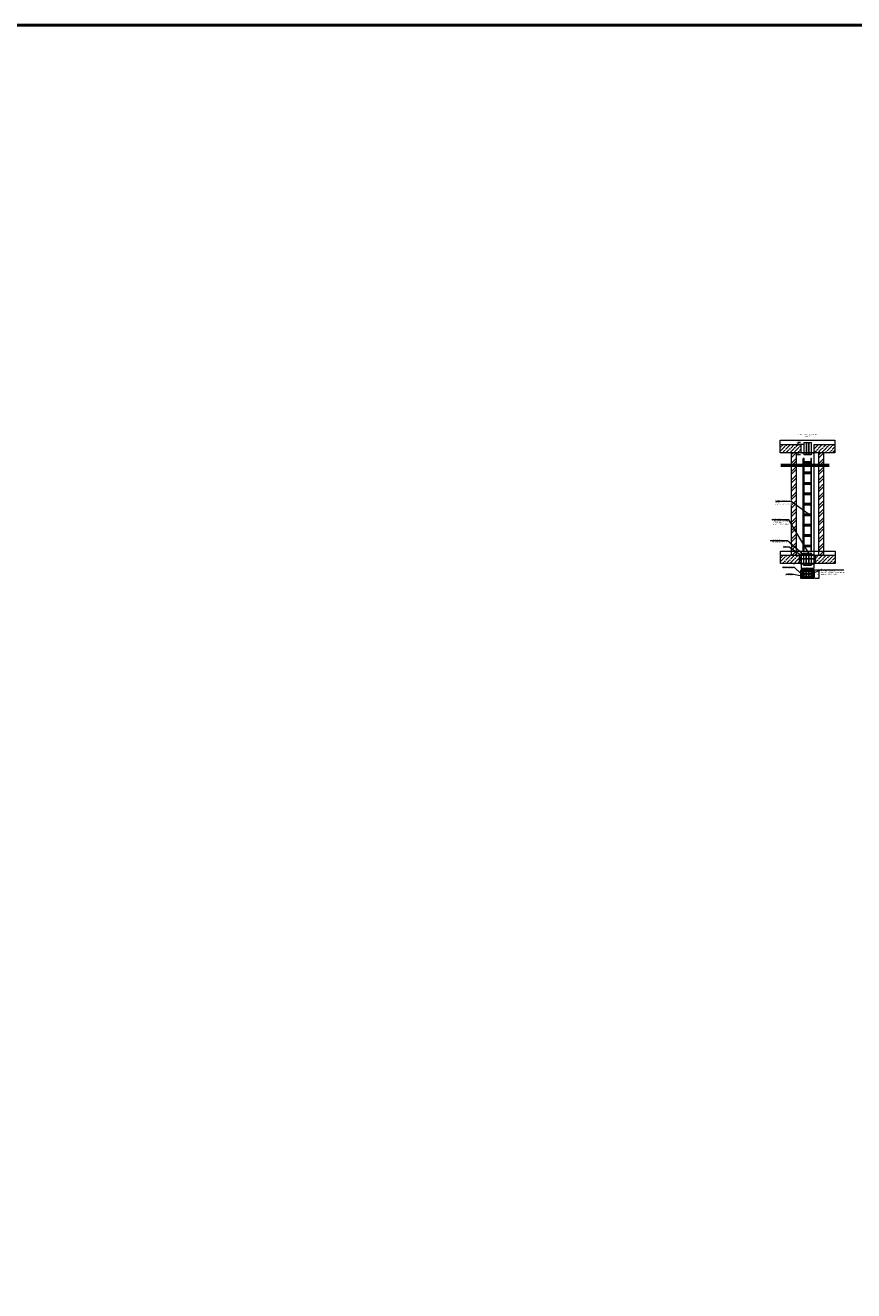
# Model space of a CAD drawing. Header units: millimetres. Extents: x -170541 to 538755, y -106344 to 863391.
# Tile 11 of 12: x 279206 to 299056, y 833087 to 863391. Entities that reach past the tile are written whole.
import ezdxf
from ezdxf import colors
from ezdxf.entities.mleader import LeaderData, LeaderLine
from ezdxf.math import Vec2, Vec3

# ---------------------------------------------------------------- set-up
doc = ezdxf.new("R2010")
doc.units = ezdxf.units.MM
for name, color, linetype, lineweight in [('!Uninova_Штриховка_Монолит', 150, 'Continuous', 5), ('TG-!CC-Текст', 7, 'Continuous', 15), ('TG-СС-Лотки', 5, 'Continuous', 20), ('перегородки_3эт_без лоджий$0$Uninova_Штриховка_Перегородки_кирпич', 14, 'Continuous', 9), ('ЭОМ_СС', 1, 'Continuous', 9)]:
    doc.layers.add(name, color=color, linetype=linetype, lineweight=lineweight)
doc.layers.add('TG-!СС-Рамка', color=7, linetype='Continuous')
doc.layers.add('СС_ниша', color=7, linetype='Continuous')
doc.styles.add('Arial', font='arial.ttf', dxfattribs={"height": 250})
doc.styles.add('TG-!CC-25', font='isocpeui.ttf', dxfattribs={"height": 25})
doc.dimstyles.new('TG-!CC-25', dxfattribs={"dimtxt": 25, "dimasz": 10, "dimexe": 5, "dimexo": 5, "dimgap": 5, "dimtad": 1, "dimdec": 0, "dimzin": 0, "dimdsep": 46, "dimtxsty": 'TG-!CC-25', "dimblk": 'OBLIQUE', "dimcen": 0, "dimadec": 0, "dimazin": 0, "dimtfac": 1, "dimtdec": 0, "dimtofl": 0, "dimtmove": 1, "dimatfit": 3, "dimldrblk": 'OBLIQUE', "dimfxl": 1, "dimtolj": 1, "dimtzin": 0, "dimlwd": 18, "dimlwe": 18, "dimarcsym": 1})

# ---------------------------------------------------------------- blocks, each defined once
blk = doc.blocks.new('_Dot')
at = {"color": 0, "linetype": 'ByBlock', "lineweight": -2}
blk.add_line((-0.5, 0), (-1, 0), dxfattribs=at)
at = {"color": 0, "linetype": 'ByBlock', "const_width": 0.5}
blk.add_lwpolyline([(-0.25, 0, 1), (0.25, 0, 1)], format="xyb", close=True, dxfattribs=at)
blk = doc.blocks.new('*U632')
at = {"color": 0, "linetype": 'ByBlock', "lineweight": -2}
for p, q in [((0, 0), (0, 2225)), ((21, 2225), (0, 2225)), ((10, 0), (10, 2225)), ((190, 2144), (10, 2144)), ((16, 2135), (10, 2135)), ((16, 2115), (16, 2135)), ((21, 164), (21, 2225)), ((21, 144), (21, 2207)), ((41, 2135), (34, 2135)), ((34, 2135), (34, 2115)), ((41, 2115), (41, 2135)), ((66, 2135), (59, 2135)), ((59, 2135), (59, 2115)), ((66, 2115), (66, 2135)), ((91, 2135), (84, 2135)), ((84, 2135), (84, 2115)), ((91, 2115), (91, 2135)), ((116, 2135), (109, 2135)), ((109, 2135), (109, 2115)), ((116, 2115), (116, 2135)), ((141, 2135), (134, 2135)), ((134, 2135), (134, 2115)), ((141, 2115), (141, 2135)), ((166, 2135), (159, 2135)), ((159, 2135), (159, 2115)), ((166, 2115), (166, 2135)), ((179, 2225), (179, 144)), ((200, 2225), (179, 2225)), ((184, 2135), (184, 2115)), ((190, 2135), (184, 2135)), ((190, 2225), (190, 0)), ((200, 0), (200, 2225)), ((10, 2115), (16, 2115)), ((190, 2106), (10, 2106)), ((190, 1894), (10, 1894)), ((16, 1885), (10, 1885)), ((10, 1865), (16, 1865)), ((190, 1856), (10, 1856)), ((16, 1865), (16, 1885)), ((34, 2115), (41, 2115)), ((41, 1885), (34, 1885)), ((34, 1885), (34, 1865)), ((34, 1865), (41, 1865)), ((41, 1865), (41, 1885)), ((59, 2115), (66, 2115)), ((66, 1885), (59, 1885)), ((59, 1885), (59, 1865)), ((59, 1865), (66, 1865)), ((66, 1865), (66, 1885)), ((84, 2115), (91, 2115)), ((91, 1885), (84, 1885)), ((84, 1885), (84, 1865)), ((84, 1865), (91, 1865)), ((91, 1865), (91, 1885)), ((109, 2115), (116, 2115)), ((116, 1885), (109, 1885)), ((109, 1885), (109, 1865)), ((109, 1865), (116, 1865)), ((116, 1865), (116, 1885)), ((134, 2115), (141, 2115)), ((141, 1885), (134, 1885)), ((134, 1885), (134, 1865)), ((134, 1865), (141, 1865)), ((141, 1865), (141, 1885)), ((159, 2115), (166, 2115)), ((166, 1885), (159, 1885)), ((159, 1885), (159, 1865)), ((159, 1865), (166, 1865)), ((166, 1865), (166, 1885)), ((184, 2115), (190, 2115)), ((184, 1885), (184, 1865)), ((190, 1885), (184, 1885)), ((184, 1865), (190, 1865)), ((190, 1644), (10, 1644)), ((16, 1635), (10, 1635)), ((10, 1615), (16, 1615)), ((190, 1606), (10, 1606)), ((16, 1615), (16, 1635)), ((41, 1635), (34, 1635)), ((34, 1635), (34, 1615)), ((34, 1615), (41, 1615)), ((41, 1615), (41, 1635)), ((66, 1635), (59, 1635)), ((59, 1635), (59, 1615)), ((59, 1615), (66, 1615)), ((66, 1615), (66, 1635)), ((91, 1635), (84, 1635)), ((84, 1635), (84, 1615)), ((84, 1615), (91, 1615)), ((91, 1615), (91, 1635)), ((116, 1635), (109, 1635)), ((109, 1635), (109, 1615)), ((109, 1615), (116, 1615)), ((116, 1615), (116, 1635)), ((141, 1635), (134, 1635)), ((134, 1635), (134, 1615)), ((134, 1615), (141, 1615)), ((141, 1615), (141, 1635)), ((166, 1635), (159, 1635)), ((159, 1635), (159, 1615)), ((159, 1615), (166, 1615)), ((166, 1615), (166, 1635)), ((184, 1635), (184, 1615)), ((190, 1635), (184, 1635)), ((184, 1615), (190, 1615)), ((190, 1394), (10, 1394)), ((16, 1385), (10, 1385)), ((10, 1365), (16, 1365)), ((190, 1356), (10, 1356)), ((16, 1365), (16, 1385)), ((41, 1385), (34, 1385)), ((34, 1385), (34, 1365)), ((34, 1365), (41, 1365)), ((41, 1365), (41, 1385)), ((66, 1385), (59, 1385)), ((59, 1385), (59, 1365)), ((59, 1365), (66, 1365)), ((66, 1365), (66, 1385)), ((91, 1385), (84, 1385)), ((84, 1385), (84, 1365)), ((84, 1365), (91, 1365)), ((91, 1365), (91, 1385)), ((116, 1385), (109, 1385)), ((109, 1385), (109, 1365)), ((109, 1365), (116, 1365)), ((116, 1365), (116, 1385)), ((141, 1385), (134, 1385)), ((134, 1385), (134, 1365)), ((134, 1365), (141, 1365)), ((141, 1365), (141, 1385)), ((166, 1385), (159, 1385)), ((159, 1385), (159, 1365)), ((159, 1365), (166, 1365)), ((166, 1365), (166, 1385)), ((184, 1385), (184, 1365)), ((190, 1385), (184, 1385)), ((184, 1365), (190, 1365)), ((190, 1144), (10, 1144)), ((16, 1135), (10, 1135)), ((10, 1115), (16, 1115)), ((190, 1106), (10, 1106)), ((16, 1115), (16, 1135)), ((41, 1135), (34, 1135)), ((34, 1135), (34, 1115)), ((34, 1115), (41, 1115)), ((41, 1115), (41, 1135)), ((66, 1135), (59, 1135)), ((59, 1135), (59, 1115)), ((59, 1115), (66, 1115)), ((66, 1115), (66, 1135)), ((91, 1135), (84, 1135)), ((84, 1135), (84, 1115)), ((84, 1115), (91, 1115)), ((91, 1115), (91, 1135)), ((116, 1135), (109, 1135)), ((109, 1135), (109, 1115)), ((109, 1115), (116, 1115)), ((116, 1115), (116, 1135)), ((141, 1135), (134, 1135)), ((134, 1135), (134, 1115)), ((134, 1115), (141, 1115)), ((141, 1115), (141, 1135)), ((166, 1135), (159, 1135)), ((159, 1135), (159, 1115)), ((159, 1115), (166, 1115)), ((166, 1115), (166, 1135)), ((184, 1135), (184, 1115)), ((190, 1135), (184, 1135)), ((184, 1115), (190, 1115)), ((190, 894), (10, 894)), ((16, 885), (10, 885)), ((10, 865), (16, 865)), ((190, 856), (10, 856)), ((190, 644), (10, 644)), ((16, 635), (10, 635)), ((10, 615), (16, 615)), ((190, 606), (10, 606)), ((16, 865), (16, 885)), ((16, 615), (16, 635)), ((41, 885), (34, 885)), ((34, 885), (34, 865)), ((34, 865), (41, 865)), ((41, 635), (34, 635)), ((34, 635), (34, 615)), ((34, 615), (41, 615)), ((41, 865), (41, 885)), ((41, 615), (41, 635)), ((66, 885), (59, 885)), ((59, 885), (59, 865)), ((59, 865), (66, 865)), ((66, 635), (59, 635)), ((59, 635), (59, 615)), ((59, 615), (66, 615)), ((66, 865), (66, 885)), ((66, 615), (66, 635)), ((91, 885), (84, 885)), ((84, 885), (84, 865)), ((84, 865), (91, 865)), ((91, 635), (84, 635)), ((84, 635), (84, 615)), ((84, 615), (91, 615)), ((91, 865), (91, 885)), ((91, 615), (91, 635)), ((116, 885), (109, 885)), ((109, 885), (109, 865)), ((109, 865), (116, 865)), ((116, 635), (109, 635)), ((109, 635), (109, 615)), ((109, 615), (116, 615)), ((116, 865), (116, 885)), ((116, 615), (116, 635)), ((141, 885), (134, 885)), ((134, 885), (134, 865)), ((134, 865), (141, 865)), ((141, 635), (134, 635)), ((134, 635), (134, 615)), ((134, 615), (141, 615)), ((141, 865), (141, 885)), ((141, 615), (141, 635)), ((166, 885), (159, 885)), ((159, 885), (159, 865)), ((159, 865), (166, 865)), ((166, 635), (159, 635)), ((159, 635), (159, 615)), ((159, 615), (166, 615)), ((166, 865), (166, 885)), ((166, 615), (166, 635)), ((184, 885), (184, 865)), ((190, 885), (184, 885)), ((184, 865), (190, 865)), ((184, 635), (184, 615)), ((190, 635), (184, 635)), ((184, 615), (190, 615)), ((190, 394), (10, 394)), ((16, 385), (10, 385)), ((10, 365), (16, 365)), ((190, 356), (10, 356)), ((16, 365), (16, 385)), ((41, 385), (34, 385)), ((34, 385), (34, 365)), ((34, 365), (41, 365)), ((41, 365), (41, 385)), ((66, 385), (59, 385)), ((59, 385), (59, 365)), ((59, 365), (66, 365)), ((66, 365), (66, 385)), ((91, 385), (84, 385)), ((84, 385), (84, 365)), ((84, 365), (91, 365)), ((91, 365), (91, 385)), ((116, 385), (109, 385)), ((109, 385), (109, 365)), ((109, 365), (116, 365)), ((116, 365), (116, 385)), ((141, 385), (134, 385)), ((134, 385), (134, 365)), ((134, 365), (141, 365)), ((141, 365), (141, 385)), ((166, 385), (159, 385)), ((159, 385), (159, 365)), ((159, 365), (166, 365)), ((166, 365), (166, 385)), ((184, 385), (184, 365)), ((190, 385), (184, 385)), ((184, 365), (190, 365)), ((0, 0), (21, 0)), ((0, 0), (21, 0)), ((190, 144), (10, 144)), ((16, 135), (10, 135)), ((10, 115), (16, 115)), ((190, 106), (10, 106)), ((16, 115), (16, 135)), ((21, 0), (21, 106)), ((41, 135), (34, 135)), ((34, 135), (34, 115)), ((34, 115), (41, 115)), ((41, 115), (41, 135)), ((66, 135), (59, 135)), ((59, 135), (59, 115)), ((59, 115), (66, 115)), ((66, 115), (66, 135)), ((91, 135), (84, 135)), ((84, 135), (84, 115)), ((84, 115), (91, 115)), ((91, 115), (91, 135)), ((116, 135), (109, 135)), ((109, 135), (109, 115)), ((109, 115), (116, 115)), ((116, 115), (116, 135)), ((141, 135), (134, 135)), ((134, 135), (134, 115)), ((134, 115), (141, 115)), ((141, 115), (141, 135)), ((166, 135), (159, 135)), ((159, 135), (159, 115)), ((159, 115), (166, 115)), ((166, 115), (166, 135)), ((179, 106), (179, 0)), ((179, 0), (200, 0)), ((179, 0), (200, 0)), ((184, 135), (184, 115)), ((190, 135), (184, 135)), ((184, 115), (190, 115))]:
    blk.add_line(p, q, dxfattribs=at)
blk = doc.blocks.new('_Oblique')
at = {"color": 0, "linetype": 'ByBlock', "lineweight": -2}
blk.add_line((-0.5, -0.5), (0.5, 0.5), dxfattribs=at)
blk = doc.blocks.new('*D638')
at = {"layer": 'Defpoints', "color": 0, "transparency": 16777216}
for p in [(297788, 853402), (297719, 853352), (297863, 853352)]:
    blk.add_point(p, dxfattribs=at)
at = {"layer": 'TG-!CC-Текст', "color": 0, "lineweight": 18, "transparency": 16777216}
for p, q in [((297783, 853402), (297714, 853402)), ((297719, 853402), (297719, 853352)), ((297858, 853352), (297714, 853352))]:
    blk.add_line(p, q, dxfattribs=at)
at = {"layer": 'TG-!CC-Текст', "color": 0, "lineweight": 18, "transparency": 16777216, "xscale": 10, "yscale": 10, "zscale": 10}
for p, rotation in [((297719, 853402), 90), ((297719, 853352), 270)]:
    blk.add_blockref('_Oblique', p, dxfattribs=dict(at, rotation=rotation))
at = {"layer": 'TG-!CC-Текст', "color": 0, "transparency": 16777216, "insert": (297702, 853377), "char_height": 250, "attachment_point": 5, "rotation": 90, "style": 'Arial'}
blk.add_mtext('\\A1;{\\H0.1x;50}', dxfattribs=at)
blk = doc.blocks.new('*D639')
at = {"layer": 'Defpoints', "color": 0, "transparency": 16777216}
for p in [(297719, 853102), (297788, 853152), (297788, 853102)]:
    blk.add_point(p, dxfattribs=at)
at = {"layer": 'TG-!CC-Текст', "color": 0, "lineweight": 18, "transparency": 16777216}
for p, q in [((297783, 853152), (297714, 853152)), ((297783, 853102), (297714, 853102)), ((297719, 853152), (297719, 853102))]:
    blk.add_line(p, q, dxfattribs=at)
at = {"layer": 'TG-!CC-Текст', "color": 0, "lineweight": 18, "transparency": 16777216, "xscale": 10, "yscale": 10, "zscale": 10}
for p, rotation in [((297719, 853152), 90), ((297719, 853102), 270)]:
    blk.add_blockref('_Oblique', p, dxfattribs=dict(at, rotation=rotation))
at = {"layer": 'TG-!CC-Текст', "color": 0, "transparency": 16777216, "insert": (297702, 853127), "char_height": 250, "attachment_point": 5, "rotation": 90, "style": 'Arial'}
blk.add_mtext('\\A1;{\\H0.1x;50}', dxfattribs=at)
blk = doc.blocks.new('*D640')
at = {"layer": 'Defpoints', "color": 0, "transparency": 16777216}
for p in [(297798, 850501), (298100, 850501), (298100, 850390)]:
    blk.add_point(p, dxfattribs=at)
at = {"layer": 'TG-!CC-Текст', "color": 0, "lineweight": 18, "transparency": 16777216}
for p, q in [((297798, 850496), (297798, 850385)), ((297798, 850390), (298100, 850390)), ((298100, 850496), (298100, 850385))]:
    blk.add_line(p, q, dxfattribs=at)
at = {"layer": 'TG-!CC-Текст', "color": 0, "lineweight": 18, "transparency": 16777216, "xscale": 10, "yscale": 10, "zscale": 10, "rotation": 180}
blk.add_blockref('_Oblique', (297798, 850390), dxfattribs=at)
at = {"layer": 'TG-!CC-Текст', "color": 0, "lineweight": 18, "transparency": 16777216, "xscale": 10, "yscale": 10, "zscale": 10}
blk.add_blockref('_Oblique', (298100, 850390), dxfattribs=at)
at = {"layer": 'TG-!CC-Текст', "color": 0, "transparency": 16777216, "insert": (297949, 850407), "char_height": 250, "attachment_point": 5, "style": 'Arial'}
blk.add_mtext('\\A1;{\\H0.1x;300}', dxfattribs=at)
blk = doc.blocks.new('*D641')
at = {"layer": 'Defpoints', "color": 0, "transparency": 16777216}
for p in [(298124, 850352), (298124, 850152), (298222, 850152)]:
    blk.add_point(p, dxfattribs=at)
at = {"layer": 'TG-!CC-Текст', "color": 0, "lineweight": 18, "transparency": 16777216}
for p, q in [((298129, 850352), (298227, 850352)), ((298222, 850352), (298222, 850152)), ((298129, 850152), (298227, 850152))]:
    blk.add_line(p, q, dxfattribs=at)
at = {"layer": 'TG-!CC-Текст', "color": 0, "lineweight": 18, "transparency": 16777216, "xscale": 10, "yscale": 10, "zscale": 10}
for p, rotation in [((298222, 850352), 90), ((298222, 850152), 270)]:
    blk.add_blockref('_Oblique', p, dxfattribs=dict(at, rotation=rotation))
at = {"layer": 'TG-!CC-Текст', "color": 0, "transparency": 16777216, "insert": (298204, 850252), "char_height": 250, "attachment_point": 5, "rotation": 90, "style": 'Arial'}
blk.add_mtext('\\A1;{\\H0.1x;200}', dxfattribs=at)

msp = doc.modelspace()

# ---------------------------------------------------------------- hatches: boundary and pattern name
at = {"layer": '!Uninova_Штриховка_Монолит', "ltscale": 100}
h = msp.add_hatch(dxfattribs=at)
h.set_pattern_fill('ANSI36', color=256, scale=20)
h.set_pattern_definition([(45, (248694.617, 932293.03), (33.67596, 123.47852), [158.75, -31.75, 0, -31.75])])
h.paths.add_polyline_path([(297787.825, 853152.033), (297787.825, 853352.033), (297294.825, 853352.033), (297294.825, 853152.033)])
h = msp.add_hatch(dxfattribs=at)
h.set_pattern_fill('ANSI36', color=256, scale=20)
h.set_pattern_definition([(45, (248557.03, 932293.03), (33.67596, 123.47852), [158.75, -31.75, 0, -31.75])])
h.paths.add_polyline_path([(298606.38, 853152.033), (298606.38, 853352.033), (298099.648, 853352.033), (298099.648, 853152.033)])
h = msp.add_hatch(dxfattribs=at)
h.set_pattern_fill('ANSI36', color=256, scale=20)
h.set_pattern_definition([(45, (248561.444, 929642.384), (33.67596, 123.47852), [158.75, -31.75, 0, -31.75])])
h.paths.add_polyline_path([(298610.794, 850501.385), (298610.794, 850701.385), (298099.648, 850701.385), (298099.648, 850501.385)])
at = {"layer": 'TG-!СС-Рамка', "lineweight": 0, "true_color": 0xcd6928}
h = msp.add_hatch(dxfattribs=at)
h.set_pattern_fill('HONEY', color=32, scale=2)
h.paths.add_polyline_path([(298098.822, 850151.728), (298098.822, 850182.834), (297798.171, 850182.834), (297798.171, 850151.728)])
h.paths.add_polyline_path([(298098.822, 850313.602), (297798.171, 850313.602), (297798.171, 850188.081), (298098.822, 850188.081)])
h.paths.add_polyline_path([(297978.716, 850221.011, -1), (297918.716, 850221.011, -1), (297858.716, 850221.011, -1), (297918.716, 850221.011, -1), (297978.716, 850221.011, -1), (298038.716, 850221.011, -1)], flags=16)
h.paths.add_polyline_path([(297978.716, 850281.443, -1), (297918.716, 850281.443, -1), (297858.716, 850281.443, -1), (297918.716, 850281.443, -1), (297978.716, 850281.443, -1), (298038.716, 850281.443, -1)], flags=16)
h.paths.add_polyline_path([(297824.635, 850193.102, -1), (297819.748, 850194.159, -1)], flags=16)
h.paths.add_polyline_path([(297808.541, 850243.839, -1), (297804.88, 850247.244, -1)], flags=16)
h.paths.add_polyline_path([(298098.822, 850318.849), (298098.822, 850352.142), (297798.171, 850352.142), (297798.171, 850318.849)])
at = {"layer": 'перегородки_3эт_без лоджий$0$Uninova_Штриховка_Перегородки_кирпич', "ltscale": 100}
h = msp.add_hatch(dxfattribs=at)
h.set_pattern_fill('ANSI32', color=30, scale=15)
h.set_pattern_definition([(45, (265117.83, 935430.06), (-101.02788, 101.02788), []), (45, (265185.18, 935430.06), (-101.02788, 101.02788), [])])
h.paths.add_polyline_path([(297677.825, 851750.065), (297677.825, 853152.033), (297557.825, 853152.033), (297557.825, 851630.065), (297557.825, 850709.555), (297677.825, 850709.555)])
h = msp.add_hatch(dxfattribs=at)
h.set_pattern_fill('ANSI32', color=30, scale=15)
h.set_pattern_definition([(45, (265769.24, 935421.89), (-101.02788, 101.02788), []), (45, (265836.59, 935421.89), (-101.02788, 101.02788), [])])
h.paths.add_polyline_path([(298329.239, 851741.889), (298329.239, 853152.033), (298209.239, 853152.033), (298209.239, 851621.889), (298209.239, 850701.379), (298329.239, 850701.379)])

# ---------------------------------------------------------------- linework, layer by layer
at = {"color": 3, "lineweight": 50}
msp.add_lwpolyline([(-170541.072, 863391.025), (538755.314, 863391.025), (538755.314, -106344.22), (-170541.072, -106344.22)], close=True, dxfattribs=at)
at = {"color": 0, "linetype": 'Continuous'}
for points in [[(298465.345, 852871.666), (297887.227, 852871.666), (297879.727, 852892.272), (297864.727, 852851.06), (297857.227, 852871.666), (297308.707, 852871.666)], [(298465.345, 852834.325), (297887.227, 852834.325), (297879.727, 852854.931), (297864.727, 852813.719), (297857.227, 852834.325), (297308.707, 852834.325)]]:
    msp.add_lwpolyline(points, dxfattribs=at)
msp.add_lwpolyline([(297773.239, 850501.385), (298124.648, 850501.385)])
at = {"layer": 'TG-СС-Лотки', "color": 1}
for points in [[(297921.928, 853402.033), (297921.928, 853102.033), (297864.928, 853102.033), (297864.928, 853402.033)], [(297978.928, 853402.033), (297978.928, 853102.033), (297921.928, 853102.033), (297921.928, 853402.033)], [(298035.928, 853402.033), (298035.928, 853102.033), (297978.928, 853102.033), (297978.928, 853402.033)], [(298033.863, 850751.385), (298033.863, 850451.385), (297976.863, 850451.385), (297976.863, 850751.385)]]:
    msp.add_lwpolyline(points, close=True, dxfattribs=at)
at = {"layer": 'перегородки_3эт_без лоджий$0$Uninova_Штриховка_Перегородки_кирпич', "color": 30, "ltscale": 100}
for p, q in [((297557.825, 853152.033), (297557.825, 850709.561)), ((297678.825, 853152.033), (297678.825, 850709.561)), ((298209.239, 853152.033), (298209.239, 850701.385)), ((298329.239, 853152.033), (298329.239, 850709.561))]:
    msp.add_line(p, q, dxfattribs=at)
at = {"layer": 'СС_ниша'}
msp.add_lwpolyline([(298099.648, 853152.033), (297798.139, 853152.033), (297798.139, 853152.033), (298099.648, 853152.033)], close=True, dxfattribs=at)
at = {"layer": 'ЭОМ_СС', "color": 0, "lineweight": 5}
for p, q in [((297294.825, 853352.033), (297787.825, 853352.033)), ((297787.825, 853352.033), (297787.825, 853152.033)), ((298099.648, 853352.033), (298099.648, 853152.033)), ((298099.648, 853352.033), (298606.38, 853352.033)), ((298099.648, 853152.033), (298099.648, 850501.385)), ((298179.653, 850701.385), (298610.794, 850701.385))]:
    msp.add_line(p, q, dxfattribs=at)
msp.add_lwpolyline([(297294.825, 853452.033), (298605.279, 853452.033), (298605.279, 853152.033), (297294.825, 853152.033)], close=True, dxfattribs=at)

# ---------------------------------------------------------------- texts
at = {"layer": 'TG-!CC-Текст', "color": 0, "insert": (297946.833, 853568.432), "char_height": 25, "attachment_point": 5, "style": 'Arial'}
msp.add_mtext_dynamic_manual_height_columns('Типовая схема организации \\Pниши ПБ ', width=1101.12145, gutter_width=0, heights=[171.291], dxfattribs=at)

# ---------------------------------------------------------------- dimensions: what is measured, and where the dimension line sits
at = {"layer": 'TG-!CC-Текст'}
for base, p1, p2, picture, middle in [((297719.396, 853352.033), (297787.825, 853402.033), (297862.825, 853352.033), '*D638', (297719.396, 853377.033)), ((297719.396, 853102.033), (297787.825, 853152.033), (297787.825, 853102.033), '*D639', (297719.396, 853127.033))]:
    dim = msp.add_linear_dim(base=base, p1=p1, p2=p2, angle=90, text='{\\H0.1x;<>}', dimstyle='TG-!CC-25', override={"dimtxsty": 'Arial'}, dxfattribs=at)
    dim.commit()
    dim.dimension.update_dxf_attribs({"geometry": picture, "text_midpoint": middle, "dimtype": 160})
dim = msp.add_linear_dim(base=(298221.508, 850151.728), p1=(298123.822, 850352.142), p2=(298123.822, 850151.728), angle=270, text='{\\H0.1x;200}', dimstyle='TG-!CC-25', override={"dimtxt": 2.5, "dimtxsty": 'Arial'}, dxfattribs=at)
dim.commit()
dim.dimension.update_dxf_attribs({"geometry": '*D641', "text_midpoint": (298203.744, 850251.935)})

# ---------------------------------------------------------------- next in the draw order: leaders
ml = msp.add_multileader_mtext('Standard', dxfattribs=at)
ml.set_content('Отв. ПБ ', color=256, style='Arial')
ml.set_leader_properties(linetype='Continuous', lineweight=9)
ml.set_arrow_properties(name='DOT')
ml.build(insert=Vec2(0, 0))
ml.multileader.update_dxf_attribs({"text_left_attachment_type": 6, "text_right_attachment_type": 6, "dogleg_length": 0.18, "arrow_head_size": 10})
ctx = ml.context
ctx.base_point, ctx.char_height, ctx.arrow_head_size, ctx.landing_gap_size, ctx.plane_origin = Vec3(297361.013, 850894.084), 25, 10, 10, Vec3(299356.944, 851009.405)
ctx.left_attachment, ctx.right_attachment = 6, 6
notes = []
notes.append((ctx, [(0, (1, 1, 0), (297507.421, 850894.084), (-1, 0), 0.18, [(0, [(297784.39, 850703.282)], 0, [])])]))
ctx.mtext.insert, ctx.mtext.rotation, ctx.mtext.width, ctx.mtext.flow_direction = Vec3(297371.013, 850924.084), 6.283185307, 166.50731, 5
ctx.mtext.has_bg_fill, ctx.mtext.bg_color, ctx.mtext.bg_scale_factor, ctx.mtext.bg_transparency, ctx.mtext.use_window_bg_color = 1, -1027028792, 1.5, 0, 1
for ctx, leaders in notes:
    for number, flags, end, landing, length, lines in leaders:
        leader = LeaderData()
        leader.index, (leader.has_last_leader_line, leader.has_dogleg_vector, leader.attachment_direction) = number, flags
        leader.last_leader_point, leader.dogleg_vector, leader.dogleg_length = Vec3(end), Vec3(landing), length
        for number, points, colour, breaks in lines:
            line = LeaderLine()
            line.index, line.vertices, line.color, line.breaks = number, Vec3.list(points), colors.encode_raw_color(colour), breaks
            leader.lines.append(line)
        ctx.leaders.append(leader)

# ---------------------------------------------------------------- next in the draw order: hatches: boundary and pattern name
at = {"layer": '!Uninova_Штриховка_Монолит', "ltscale": 100}
h = msp.add_hatch(dxfattribs=at)
h.set_pattern_fill('ANSI36', color=256, scale=20)
h.set_pattern_definition([(45, (248699.03, 929642.384), (33.67596, 123.47852), [158.75, -31.75, 0, -31.75])])
h.paths.add_polyline_path([(297798.139, 850501.385), (297798.139, 850701.385), (297299.239, 850701.385), (297299.239, 850501.385)])

# ---------------------------------------------------------------- next in the draw order: linework, layer by layer
at = {"layer": 'TG-СС-Лотки', "color": 1}
for points in [[(297919.863, 850751.385), (297919.863, 850451.385), (297862.863, 850451.385), (297862.863, 850751.385)], [(297976.863, 850751.385), (297976.863, 850451.385), (297919.863, 850451.385), (297919.863, 850751.385)]]:
    msp.add_lwpolyline(points, close=True, dxfattribs=at)
at = {"layer": 'ЭОМ_СС', "color": 0, "lineweight": 5}
for p, q in [((297299.239, 850701.385), (297717.239, 850701.385)), ((297717.239, 850701.385), (298175.239, 850701.385)), ((297798.139, 850801.385), (297798.139, 850501.385))]:
    msp.add_line(p, q, dxfattribs=at)

# ---------------------------------------------------------------- next in the draw order: block references
at = {"layer": 'TG-СС-Лотки', "color": 1}
msp.add_blockref('*U632', (297847.983, 850791.385), dxfattribs=at)

# ---------------------------------------------------------------- next in the draw order: leaders
at = {"layer": 'TG-!CC-Текст'}
ml = msp.add_multileader_mtext('Standard', dxfattribs=at)
ml.set_content('\\A1;Пакет гильз \\P{\\A0;6 труб электросварных \\PDн 57х2.5мм.\\P(для АПС, СОУЭ, СПЗ) }', color=256, style='Arial')
ml.set_leader_properties(linetype='Continuous', lineweight=9)
ml.set_arrow_properties(name='DOT')
ml.build(insert=Vec2(0, 0))
ml.multileader.update_dxf_attribs({"text_left_attachment_type": 6, "text_right_attachment_type": 6, "dogleg_length": 0.18, "arrow_head_size": 10})
ctx = ml.context
ctx.base_point, ctx.char_height, ctx.arrow_head_size, ctx.landing_gap_size, ctx.plane_origin = Vec3(297105.595, 851547.885), 25, 10, 10, Vec3(299019.358, 851126.694)
ctx.left_attachment, ctx.right_attachment = 6, 6
notes = []
notes.append((ctx, [(0, (1, 1, 0), (297500.383, 851547.885), (-1, 0), 0.18, [(0, [(298008.653, 850701.385)], 0, [])])]))
ctx.mtext.insert, ctx.mtext.rotation, ctx.mtext.flow_direction = Vec3(297115.595, 851580.235), 6.283185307, 5
ctx.mtext.has_bg_fill, ctx.mtext.bg_color, ctx.mtext.bg_scale_factor, ctx.mtext.bg_transparency, ctx.mtext.use_window_bg_color = 1, -1027028792, 1.5, 0, 1
for ctx, leaders in notes:
    for number, flags, end, landing, length, lines in leaders:
        leader = LeaderData()
        leader.index, (leader.has_last_leader_line, leader.has_dogleg_vector, leader.attachment_direction) = number, flags
        leader.last_leader_point, leader.dogleg_vector, leader.dogleg_length = Vec3(end), Vec3(landing), length
        for number, points, colour, breaks in lines:
            line = LeaderLine()
            line.index, line.vertices, line.color, line.breaks = number, Vec3.list(points), colors.encode_raw_color(colour), breaks
            leader.lines.append(line)
        ctx.leaders.append(leader)

# ---------------------------------------------------------------- next in the draw order: linework, layer by layer
at = {"layer": 'ЭОМ_СС', "color": 0, "lineweight": 5}
msp.add_lwpolyline([(297299.239, 850801.385), (298609.692, 850801.385), (298609.692, 850501.385), (297299.239, 850501.385)], close=True, dxfattribs=at)

# ---------------------------------------------------------------- next in the draw order: leaders
at = {"layer": 'TG-!CC-Текст'}
ml = msp.add_multileader_mtext('Standard', dxfattribs=at)
ml.set_content('Лоток СС лесничный\\P200х50\\P(для АПС, СОУЭ, СПЗ)', color=256, style='Arial')
ml.set_leader_properties(linetype='Continuous', lineweight=9)
ml.set_arrow_properties(name='DOT')
ml.build(insert=Vec2(0, 0))
ml.multileader.update_dxf_attribs({"text_left_attachment_type": 6, "text_right_attachment_type": 6, "dogleg_length": 0.18, "arrow_head_size": 10})
ctx = ml.context
ctx.base_point, ctx.char_height, ctx.arrow_head_size, ctx.landing_gap_size, ctx.plane_origin = Vec3(297162.283, 851986.607), 25, 10, 10, Vec3(299352.531, 851834.511)
ctx.left_attachment, ctx.right_attachment = 6, 6
notes = []
notes.append((ctx, [(0, (1, 1, 0), (297555.246, 851986.607), (-1, 0), 0.18, [(0, [(297970.379, 851684.885)], 0, [])])]))
ctx.mtext.insert, ctx.mtext.rotation, ctx.mtext.flow_direction = Vec3(297172.283, 852018.957), 6.283185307, 5
ctx.mtext.has_bg_fill, ctx.mtext.bg_color, ctx.mtext.bg_scale_factor, ctx.mtext.bg_transparency, ctx.mtext.use_window_bg_color = 1, -1027028792, 1.5, 0, 1
for ctx, leaders in notes:
    for number, flags, end, landing, length, lines in leaders:
        leader = LeaderData()
        leader.index, (leader.has_last_leader_line, leader.has_dogleg_vector, leader.attachment_direction) = number, flags
        leader.last_leader_point, leader.dogleg_vector, leader.dogleg_length = Vec3(end), Vec3(landing), length
        for number, points, colour, breaks in lines:
            line = LeaderLine()
            line.index, line.vertices, line.color, line.breaks = number, Vec3.list(points), colors.encode_raw_color(colour), breaks
            leader.lines.append(line)
        ctx.leaders.append(leader)

# ---------------------------------------------------------------- next in the draw order: leaders
ml = msp.add_multileader_mtext('Standard', dxfattribs=at)
ml.set_content('Огнезащитные проходка (Инзапен-П)', color=256, style='Arial')
ml.set_leader_properties(linetype='Continuous', lineweight=9)
ml.set_arrow_properties(name='DOT')
ml.build(insert=Vec2(0, 0))
ml.multileader.update_dxf_attribs({"text_left_attachment_type": 6, "text_right_attachment_type": 6, "dogleg_length": 0.18, "arrow_head_size": 10})
ctx = ml.context
ctx.base_point, ctx.char_height, ctx.arrow_head_size, ctx.landing_gap_size, ctx.plane_origin = Vec3(297093.124, 851044.175), 25, 10, 10, Vec3(299356.944, 851159.496)
ctx.left_attachment, ctx.right_attachment = 6, 6
notes = []
notes.append((ctx, [(0, (1, 1, 0), (297466.596, 851044.175), (-1, 0), 0.18, [(0, [(297850.22, 850713.583)], 0, [])])]))
ctx.mtext.insert, ctx.mtext.rotation, ctx.mtext.width, ctx.mtext.flow_direction = Vec3(297103.124, 851076.525), 6.283185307, 395.31516, 5
ctx.mtext.has_bg_fill, ctx.mtext.bg_color, ctx.mtext.bg_scale_factor, ctx.mtext.bg_transparency, ctx.mtext.use_window_bg_color = 1, -1027028792, 1.5, 0, 1
for ctx, leaders in notes:
    for number, flags, end, landing, length, lines in leaders:
        leader = LeaderData()
        leader.index, (leader.has_last_leader_line, leader.has_dogleg_vector, leader.attachment_direction) = number, flags
        leader.last_leader_point, leader.dogleg_vector, leader.dogleg_length = Vec3(end), Vec3(landing), length
        for number, points, colour, breaks in lines:
            line = LeaderLine()
            line.index, line.vertices, line.color, line.breaks = number, Vec3.list(points), colors.encode_raw_color(colour), breaks
            leader.lines.append(line)
        ctx.leaders.append(leader)

# ---------------------------------------------------------------- next in the draw order: linework, layer by layer
msp.add_lwpolyline([(297773.139, 850613.856), (298099.648, 850613.856)])
at = {"layer": 'TG-!СС-Рамка', "color": 32, "true_color": 0xcd6928}
msp.add_lwpolyline([(297767.672, 850699.541, 0.52056705), (297767.672, 850640.6, 0.52056705), (297767.672, 850581.658, 0.52056705), (297767.672, 850522.716, 0.52056705), (297805.283, 850501.385, 0.52056705), (297864.225, 850501.385, 0.52056705), (297923.167, 850501.385, 0.52056705), (297982.108, 850501.385, 0.52056705), (298041.05, 850501.385, 0.52056705), (298099.992, 850501.385, 0.52056705), (298124.032, 850536.286, 0.52056705), (298124.032, 850595.228, 0.52056705), (298124.032, 850654.17, 0.52056705), (298110.462, 850699.541, 0.52056705), (298051.521, 850699.541, 0.52056705), (297992.579, 850699.541, 0.52056705), (297933.637, 850699.541, 0.52056705), (297874.695, 850699.541, 0.52056705), (297815.754, 850699.541, 0.52056705)], format="xyb", close=True, dxfattribs=at)

# ---------------------------------------------------------------- next in the draw order: dimensions: what is measured, and where the dimension line sits
at = {"layer": 'TG-!CC-Текст'}
dim = msp.add_linear_dim(base=(298099.992, 850389.589), p1=(297798.139, 850501.385), p2=(298099.992, 850501.385), text='{\\H0.1x;300}', dimstyle='TG-!CC-25', override={"dimtxt": 2.5, "dimtxsty": 'Arial'}, dxfattribs=at)
dim.commit()
dim.dimension.update_dxf_attribs({"geometry": '*D640', "text_midpoint": (297949.065, 850407.362)})

# ---------------------------------------------------------------- next in the draw order: leaders
ml = msp.add_multileader_mtext('Standard', dxfattribs=at)
ml.set_content('\\A1;Арматура \\P35ГС 10мм', color=256, style='Arial')
ml.set_leader_properties(linetype='Continuous', lineweight=9)
ml.set_arrow_properties(name='DOT')
ml.build(insert=Vec2(0, 0))
ml.multileader.update_dxf_attribs({"text_left_attachment_type": 6, "text_right_attachment_type": 6, "dogleg_length": 0.18, "arrow_head_size": 10})
ctx = ml.context
ctx.base_point, ctx.char_height, ctx.arrow_head_size, ctx.landing_gap_size, ctx.plane_origin = Vec3(297414.39, 850239.434), 25, 10, 10, Vec3(299479.718, 850042.057)
ctx.left_attachment, ctx.right_attachment = 6, 6
notes = []
notes.append((ctx, [(0, (1, 1, 0), (297610.269, 850239.434), (-1, 0), 0.18, [(0, [(297822.191, 850193.631)], 0, [])])]))
ctx.mtext.insert, ctx.mtext.flow_direction = Vec3(297424.39, 850269.434), 5
ctx.mtext.has_bg_fill, ctx.mtext.bg_color, ctx.mtext.bg_scale_factor, ctx.mtext.bg_transparency, ctx.mtext.use_window_bg_color = 1, -1027028792, 1.5, 0, 1
for ctx, leaders in notes:
    for number, flags, end, landing, length, lines in leaders:
        leader = LeaderData()
        leader.index, (leader.has_last_leader_line, leader.has_dogleg_vector, leader.attachment_direction) = number, flags
        leader.last_leader_point, leader.dogleg_vector, leader.dogleg_length = Vec3(end), Vec3(landing), length
        for number, points, colour, breaks in lines:
            line = LeaderLine()
            line.index, line.vertices, line.color, line.breaks = number, Vec3.list(points), colors.encode_raw_color(colour), breaks
            leader.lines.append(line)
        ctx.leaders.append(leader)

# ---------------------------------------------------------------- next in the draw order: leaders
ml = msp.add_multileader_mtext('Standard', dxfattribs=at)
ml.set_content('\\A1;Огнестойкая\\Pмонтажная пена', color=256, style='Arial')
ml.set_leader_properties(linetype='Continuous', lineweight=9)
ml.set_arrow_properties(name='DOT')
ml.build(insert=Vec2(0, 0))
ml.multileader.update_dxf_attribs({"text_left_attachment_type": 6, "text_right_attachment_type": 6, "dogleg_length": 0.18, "arrow_head_size": 10})
ctx = ml.context
ctx.base_point, ctx.char_height, ctx.arrow_head_size, ctx.landing_gap_size, ctx.plane_origin = Vec3(297354.543, 850403.643), 25, 10, 10, Vec3(298800.582, 850042.636)
ctx.left_attachment, ctx.right_attachment = 6, 6
notes = []
notes.append((ctx, [(0, (1, 1, 0), (297636.729, 850403.643), (-1, 0), 0.18, [(0, [(297806.711, 850245.542)], 0, [])])]))
ctx.mtext.insert, ctx.mtext.flow_direction = Vec3(297364.543, 850433.643), 5
ctx.mtext.has_bg_fill, ctx.mtext.bg_color, ctx.mtext.bg_scale_factor, ctx.mtext.bg_transparency, ctx.mtext.use_window_bg_color = 1, -1027028792, 1.5, 0, 1
for ctx, leaders in notes:
    for number, flags, end, landing, length, lines in leaders:
        leader = LeaderData()
        leader.index, (leader.has_last_leader_line, leader.has_dogleg_vector, leader.attachment_direction) = number, flags
        leader.last_leader_point, leader.dogleg_vector, leader.dogleg_length = Vec3(end), Vec3(landing), length
        for number, points, colour, breaks in lines:
            line = LeaderLine()
            line.index, line.vertices, line.color, line.breaks = number, Vec3.list(points), colors.encode_raw_color(colour), breaks
            leader.lines.append(line)
        ctx.leaders.append(leader)

# ---------------------------------------------------------------- next in the draw order: linework, layer by layer
at = {"lineweight": 30}
msp.add_lwpolyline([(297798.171, 850352.142), (298098.822, 850352.142), (298098.822, 850151.728), (297798.171, 850151.728)], close=True, dxfattribs=at)

# ---------------------------------------------------------------- next in the draw order: leaders
at = {"layer": 'TG-!CC-Текст'}
ml = msp.add_multileader_mtext('Standard', dxfattribs=at)
ml.set_content('\\A1;Пакет гильз \\P{\\A0;6 труб ВГП (300 мм) \\P50х3.5мм, Ду=50мм ГОСТ 3262-75\\P(для АПС, СОУЭ, СПЗ) }', color=256, style='Arial')
ml.set_leader_properties(linetype='Continuous', lineweight=9)
ml.set_arrow_properties(name='DOT')
ml.build(insert=Vec2(0, 0))
ml.multileader.update_dxf_attribs({"text_left_attachment_type": 6, "text_right_attachment_type": 6, "dogleg_length": 0.18, "arrow_head_size": 10})
ctx = ml.context
ctx.base_point, ctx.char_height, ctx.arrow_head_size, ctx.landing_gap_size, ctx.plane_origin = Vec3(298262.596, 850347.157), 25, 10, 10, Vec3(299596.241, 850591.388)
ctx.left_attachment, ctx.right_attachment = 6, 6
notes = []
notes.append((ctx, [(1, (1, 1, 0), (298262.416, 850347.157), (1, 0), 0.18, [(0, [(298031.528, 850253.133)], 0, [])])]))
ctx.mtext.insert, ctx.mtext.flow_direction = Vec3(298272.596, 850379.507), 5
ctx.mtext.has_bg_fill, ctx.mtext.bg_color, ctx.mtext.bg_scale_factor, ctx.mtext.bg_transparency, ctx.mtext.use_window_bg_color = 1, -1027028792, 1.5, 0, 1
for ctx, leaders in notes:
    for number, flags, end, landing, length, lines in leaders:
        leader = LeaderData()
        leader.index, (leader.has_last_leader_line, leader.has_dogleg_vector, leader.attachment_direction) = number, flags
        leader.last_leader_point, leader.dogleg_vector, leader.dogleg_length = Vec3(end), Vec3(landing), length
        for number, points, colour, breaks in lines:
            line = LeaderLine()
            line.index, line.vertices, line.color, line.breaks = number, Vec3.list(points), colors.encode_raw_color(colour), breaks
            leader.lines.append(line)
        ctx.leaders.append(leader)

# ---------------------------------------------------------------- next in the draw order: linework, layer by layer
at = {"color": 6, "lineweight": 20}
for points in [[(297798.171, 850318.849), (298098.821, 850318.849), (298098.824, 850313.602), (297798.171, 850313.602)], [(297798.171, 850188.081), (298098.822, 850188.081), (298098.823, 850182.834), (297798.171, 850182.834)]]:
    msp.add_lwpolyline(points, close=True, dxfattribs=at)
at = {"layer": 'TG-СС-Лотки', "color": 1}
for centre in [(297888.716, 850281.443), (297888.716, 850221.011), (297948.716, 850281.443), (297948.716, 850221.011), (298008.716, 850281.443), (298008.716, 850221.011)]:
    msp.add_circle(centre, 30, dxfattribs=at)

doc.saveas('drawing.dxf')
